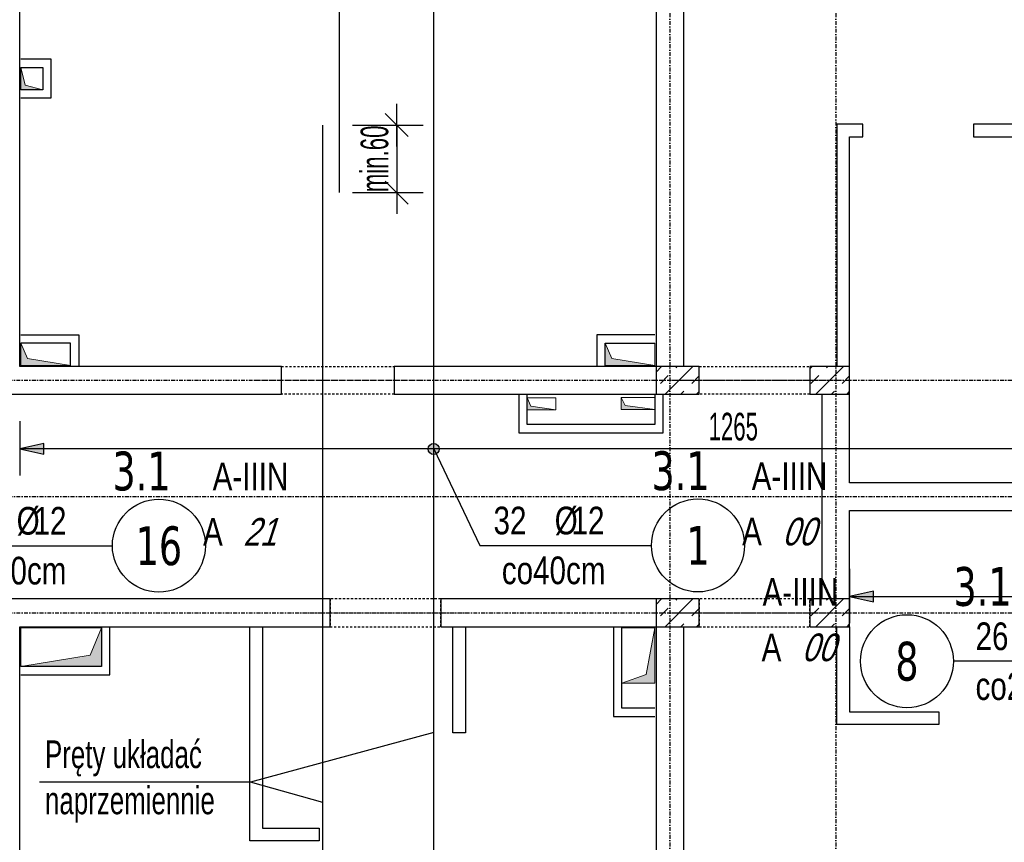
# Model space of a CAD drawing. Header units: millimetres. Extents: x -9646 to 8439, y -19398 to -14733.
# Tile 27 of 49: x -3214 to -2325, y -17111 to -16368. Entities that reach past the tile are written whole.
import ezdxf
from ezdxf.enums import TextEntityAlignment as Align

# ---------------------------------------------------------------- set-up
doc = ezdxf.new("R2010")
doc.units = ezdxf.units.MM
doc.header["$LTSCALE"] = 10
doc.linetypes.add('MO', pattern=[0.7, 0.35, -0.17, 0.01, -0.17])
doc.linetypes.add('MP', pattern=[0.36, 0.2, -0.16])
for name, color, linetype in [('BA_szr', 1, 'Continuous'), ('BA_wym', 1, 'Continuous'), ('BD_lpm', 1, 'MP'), ('BD_osm', 1, 'MO'), ('BD_wic', 1, 'Continuous'), ('BD_wig', 3, 'Continuous'), ('BZ_odn', 1, 'Continuous'), ('BZ_opi1', 7, 'Continuous'), ('BZ_opi2', 4, 'Continuous'), ('BZ_P_wid', 3, 'Continuous'), ('BZ_txs', 2, 'Continuous'), ('BZ_wym', 1, 'Continuous')]:
    doc.layers.add(name, color=color, linetype=linetype)
doc.layers.add('BZ_pom', color=6, linetype='Continuous', plot=False)
doc.layers.add('Nowe_A-Przebicia_Nr_pióra__1', color=7, linetype='Continuous', lineweight=13)
doc.layers.add('Nowe_A-Przebicia_Nr_pióra__102', color=7, linetype='Continuous', lineweight=5, true_color=0xcccccc)
doc.styles.add('BIKTBG', font='tahoma.ttf', dxfattribs={"width": 0.85})
doc.styles.add('BIKTS', font='bikromsw.shx', dxfattribs={"width": 0.8})
doc.styles.add('BIKWYM', font='bikromsw.shx', dxfattribs={"width": 0.6})
doc.dimstyles.new('BA_KR_100_cm', dxfattribs={"dimtxt": 25, "dimasz": 1.666667, "dimexe": 24, "dimexo": 0, "dimgap": 0, "dimtad": 0, "dimdec": 1, "dimrnd": 0.5, "dimzin": 9, "dimdsep": 46, "dimtxsty": 'BIKWYM', "dimblk": 'WYM-KR', "dimcen": 0, "dimdle": 20, "dimclrd": 256, "dimclre": 256, "dimclrt": 2, "dimadec": 0, "dimazin": 0, "dimtfac": 0.033333, "dimtdec": 1, "dimtmove": 0, "dimatfit": 3, "dimldrblk": 'WYM-KR', "dimfxl": 25, "dimfxlon": 1, "dimtvp": 0.8, "dimtolj": 1, "dimarcsym": 0})
doc.dimstyles.new('BZ_KP_100_cm', dxfattribs={"dimtxt": 25, "dimasz": 1.666667, "dimexe": 24, "dimexo": 0, "dimgap": 0, "dimtad": 0, "dimdec": 1, "dimrnd": 0.5, "dimzin": 9, "dimdsep": 46, "dimtxsty": 'BIKWYM', "dimblk": 'WYM-KR', "dimblk1": 'WYM-KP', "dimblk2": 'WYM-KP', "dimsah": 1, "dimcen": 0, "dimdle": 20, "dimclrd": 256, "dimclre": 256, "dimclrt": 7, "dimadec": 0, "dimazin": 0, "dimtfac": 0.033333, "dimtdec": 1, "dimtmove": 0, "dimatfit": 3, "dimldrblk": 'WYM-KP', "dimfxl": 1, "dimtvp": 0.8, "dimtolj": 1, "dimarcsym": 0})
doc.dimstyles.new('BZ_KR_100_cm', dxfattribs={"dimtxt": 25, "dimasz": 1.666667, "dimexe": 24, "dimexo": 0, "dimgap": 0, "dimtad": 0, "dimdec": 1, "dimrnd": 0.5, "dimzin": 9, "dimdsep": 46, "dimtxsty": 'BIKWYM', "dimblk": 'WYM-KR', "dimcen": 0, "dimdle": 20, "dimclrd": 256, "dimclre": 256, "dimclrt": 7, "dimadec": 0, "dimazin": 0, "dimtfac": 0.033333, "dimtdec": 1, "dimtmove": 0, "dimatfit": 3, "dimldrblk": 'WYM-KR', "dimfxl": 1, "dimtvp": 0.8, "dimtolj": 1, "dimarcsym": 0})
doc.dimstyles.new('BZ_ST_100_cm', dxfattribs={"dimtxt": 25, "dimasz": 1.666667, "dimexe": 24, "dimexo": 0, "dimgap": 0, "dimtad": 0, "dimdec": 1, "dimrnd": 0.5, "dimdsep": 46, "dimtxsty": 'BIKWYM', "dimblk": 'WYM-ST', "dimcen": 0, "dimdle": 20, "dimclrd": 256, "dimclre": 256, "dimclrt": 7, "dimadec": 0, "dimazin": 0, "dimtfac": 0.033333, "dimtdec": 1, "dimtix": 1, "dimtmove": 2, "dimatfit": 3, "dimldrblk": 'WYM-ST', "dimfxl": 25, "dimfxlon": 1, "dimtvp": 0.8, "dimtolj": 1, "dimtzin": 0, "dimarcsym": 0})

# ---------------------------------------------------------------- blocks, each defined once
blk = doc.blocks.new('WYM-KR')
at = {"color": 7, "linetype": 'ByBlock'}
blk.add_line((6.24, 6.24), (-6.24, -6.24), dxfattribs=at)
at = {"linetype": 'ByBlock'}
blk.add_line((11.52, 0), (-11.52, 0), dxfattribs=at)
blk = doc.blocks.new('*D331')
at = {"layer": 'BA_wym', "lineweight": -2}
for p, q in [((-1478.4, -15790.31), (-1429.4, -15790.31)), ((-1453.4, -15791.98), (-1453.4, -17835.64)), ((-1478.4, -17837.31), (-1429.4, -17837.31))]:
    blk.add_line(p, q, dxfattribs=at)
at = {"layer": 'Defpoints', "color": 0}
for p in [(-2614.4, -15790.31), (-1924.4, -17837.31), (-1453.4, -17837.31)]:
    blk.add_point(p, dxfattribs=at)
at = {"layer": 'BA_wym', "lineweight": -2, "xscale": 1.666666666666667, "yscale": 1.666666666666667, "zscale": 1.666666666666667}
for p, rotation in [((-1453.4, -15790.31), 90), ((-1453.4, -17837.31), 270)]:
    blk.add_blockref('WYM-KR', p, dxfattribs=dict(at, rotation=rotation))
at = {"layer": 'BA_wym', "color": 2, "insert": (-1473.4, -16813.81), "char_height": 25, "attachment_point": 5, "rotation": 90, "style": 'BIKWYM'}
blk.add_mtext('\\A1;2047', dxfattribs=at)
blk = doc.blocks.new('*D342')
at = {"layer": 'BA_wym', "lineweight": -2}
for p, q in [((-4700.4, -18202.76), (-4700.4, -18266.76)), ((-1753.4, -18202.76), (-1753.4, -18266.76)), ((-4698.74, -18242.76), (-1755.07, -18242.76))]:
    blk.add_line(p, q, dxfattribs=at)
at = {"layer": 'Defpoints', "color": 0}
for p in [(-4700.4, -16738.81), (-1753.4, -16738.81), (-1753.4, -18242.76)]:
    blk.add_point(p, dxfattribs=at)
at = {"layer": 'BA_wym', "lineweight": -2, "xscale": 1.666666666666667, "yscale": 1.666666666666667, "zscale": 1.666666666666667, "rotation": 180}
blk.add_blockref('WYM-KR', (-4700.4, -18242.76), dxfattribs=at)
at = {"layer": 'BA_wym', "lineweight": -2, "xscale": 1.666666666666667, "yscale": 1.666666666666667, "zscale": 1.666666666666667}
blk.add_blockref('WYM-KR', (-1753.4, -18242.76), dxfattribs=at)
at = {"layer": 'BA_wym', "color": 2, "insert": (-3226.9, -18222.76), "char_height": 25, "attachment_point": 5, "style": 'BIKWYM'}
blk.add_mtext('\\A1;2947', dxfattribs=at)
blk = doc.blocks.new('WYM-ST')
blk.add_hatch(color=256).paths.add_polyline_path([(-13, 2.88), (0, 0), (-13, -2.88)])
blk.add_lwpolyline([(0, 0), (-13, 2.88), (-13, -2.88), (0, 0)])
blk = doc.blocks.new('*D349')
at = {"layer": 'BA_wym', "lineweight": -2}
for p, q in [((-3214.4, -17480.38), (-3214.4, -17529.38)), ((-1949.4, -17480.38), (-1949.4, -17529.38)), ((-1951.07, -17505.38), (-3212.74, -17505.38))]:
    blk.add_line(p, q, dxfattribs=at)
at = {"layer": 'Defpoints', "color": 0}
for p in [(-1949.4, -16588.81), (-3214.4, -16706.31), (-3214.4, -17505.38)]:
    blk.add_point(p, dxfattribs=at)
at = {"layer": 'BA_wym', "lineweight": -2, "xscale": 1.666666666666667, "yscale": 1.666666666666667, "zscale": 1.666666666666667, "rotation": 180}
blk.add_blockref('WYM-ST', (-3214.4, -17505.38), dxfattribs=at)
at = {"layer": 'BA_wym', "lineweight": -2, "xscale": 1.666666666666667, "yscale": 1.666666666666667, "zscale": 1.666666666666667}
blk.add_blockref('WYM-ST', (-1949.4, -17505.38), dxfattribs=at)
at = {"layer": 'BA_wym', "color": 7, "insert": (-2569.57, -17485.38), "char_height": 25, "attachment_point": 5, "style": 'BIKWYM'}
blk.add_mtext('\\A1;1265', dxfattribs=at)
blk = doc.blocks.new('*D367')
at = {"layer": 'BA_wym', "lineweight": -2}
for p, q in [((-3214.4, -16730.81), (-3214.4, -16779.81)), ((-1949.4, -16730.81), (-1949.4, -16779.81)), ((-1951.07, -16755.81), (-3212.74, -16755.81))]:
    blk.add_line(p, q, dxfattribs=at)
at = {"layer": 'Defpoints', "color": 0}
for p in [(-1949.4, -16688.81), (-3214.4, -16706.31), (-3214.4, -16755.81)]:
    blk.add_point(p, dxfattribs=at)
at = {"layer": 'BA_wym', "lineweight": -2, "xscale": 1.666666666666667, "yscale": 1.666666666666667, "zscale": 1.666666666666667, "rotation": 180}
blk.add_blockref('WYM-ST', (-3214.4, -16755.81), dxfattribs=at)
at = {"layer": 'BA_wym', "lineweight": -2, "xscale": 1.666666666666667, "yscale": 1.666666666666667, "zscale": 1.666666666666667}
blk.add_blockref('WYM-ST', (-1949.4, -16755.81), dxfattribs=at)
at = {"layer": 'BA_wym', "color": 7, "insert": (-2569.57, -16735.81), "char_height": 25, "attachment_point": 5, "style": 'BIKWYM'}
blk.add_mtext('\\A1;1265', dxfattribs=at)
blk = doc.blocks.new('WYM-KP')
blk.add_hatch(color=256).paths.add_polyline_path([(3, 0, 1), (-3, 0, 1)])
blk.add_circle((0, 0), 3)
blk = doc.blocks.new('bik_BlkOpPret', base_point=(1524.45, 7050.26))
at = {"layer": 'BZ_opi1', "style": 'BIKTS', "width": 0.6}
for tag, p in [('SZTUK', (1533.83, 7057.76)), ('PRZEDR_FI', (1554.72, 7057.76)), ('PRZEKROJ', (1563.29, 7057.76)), ('PRZEDR_L', (1533.83, 7024.01)), ('DLUGOSC', (1568.65, 7024.01)), ('UWAGA', (1533.83, 6997.76))]:
    blk.add_attdef(tag, p, '', height=18.75, dxfattribs=at)
at = {"layer": 'BZ_opi2', "style": 'BIKTBG', "width": 0.6}
blk.add_attdef('NUMER', text='', height=26.25, dxfattribs=at).set_placement((1620.77, 7050.26), align=Align.MIDDLE_CENTER)
at = {"layer": 'BZ_pom', "width": 0.6}
for tag, p, height, style in [('POZYCJA', (1589.27, 7087.76), 26.25, 'BIKTBG'), ('GATUNEK', (1630.22, 7087.76), 18.75, 'BIKTS'), ('METODA_L', (1639.09, 7050.26), 18.75, 'BIKTS'), ('EURO_KOD', (1663.74, 7050.26), 18.75, 'BIKTS')]:
    blk.add_attdef(tag, p, '', height=height, dxfattribs=dict(at, style=style))
at = {"layer": 'BZ_wym', "width": 0.6}
for tag, p, height, style, flags in [('PRZEDR_NR', (1533.83, 6969.63), 26.25, 'BIKTBG', 1), ('PRZEDR_SZT', (1533.83, 6941.51), 18.75, 'BIKTS', 1), ('TYP_PRETA', (1533.83, 6913.38), 18.75, 'BIKTS', 3), ('EURO_KOD_SEGMENTY', (1567.58, 6885.26), 18.75, 'BIKTS', 3), ('HAK_1', (1533.83, 6857.13), 18.75, 'BIKTS', 3), ('HAK_2', (1533.83, 6829.01), 18.75, 'BIKTS', 3), ('ID', (1533.83, 6800.88), 18.75, 'BIKTS', 3), ('ID_C', (1533.83, 6772.76), 18.75, 'BIKTS', 3), ('b_atr_0', (1533.83, 6744.63), 18.75, 'BIKTS', 3)]:
    blk.add_attdef(tag, p, '', height=height, dxfattribs=dict(at, style=style, flags=flags))
blk = doc.blocks.new('*D377')
at = {"layer": 'BZ_wym', "lineweight": -2}
for p, q in [((-2873.68, -16461.64), (-2873.68, -16459.98)), ((-2913.68, -16463.31), (-2849.68, -16463.31)), ((-2873.68, -16463.31), (-2873.68, -16524.31)), ((-2913.68, -16524.31), (-2849.68, -16524.31)), ((-2873.68, -16525.98), (-2873.68, -16527.64))]:
    blk.add_line(p, q, dxfattribs=at)
at = {"layer": 'Defpoints', "color": 0}
for p in [(-2940.57, -16463.31), (-2925.57, -16524.31), (-2873.68, -16524.31)]:
    blk.add_point(p, dxfattribs=at)
at = {"layer": 'BZ_wym', "lineweight": -2, "xscale": 1.666666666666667, "yscale": 1.666666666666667, "zscale": 1.666666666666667}
for p, rotation in [((-2873.68, -16463.31), 270), ((-2873.68, -16524.31), 90)]:
    blk.add_blockref('WYM-KR', p, dxfattribs=dict(at, rotation=rotation))
at = {"layer": 'BZ_wym', "color": 7, "insert": (-2893.68, -16493.81), "char_height": 25, "attachment_point": 5, "rotation": 90, "style": 'BIKWYM'}
blk.add_mtext('\\A1;min.60', dxfattribs=at)
blk = doc.blocks.new('*D380')
at = {"layer": 'BA_wym', "lineweight": -2}
for p, q in [((-2464.4, -16864.19), (-2464.4, -16913.19)), ((-1949.4, -16864.19), (-1949.4, -16913.19)), ((-2462.74, -16889.19), (-1951.07, -16889.19))]:
    blk.add_line(p, q, dxfattribs=at)
at = {"layer": 'Defpoints', "color": 0}
for p in [(-2464.4, -16811.31), (-1949.4, -16811.31), (-1949.4, -16889.19)]:
    blk.add_point(p, dxfattribs=at)
at = {"layer": 'BA_wym', "lineweight": -2, "xscale": 1.666666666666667, "yscale": 1.666666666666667, "zscale": 1.666666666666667, "rotation": 180}
blk.add_blockref('WYM-ST', (-2464.4, -16889.19), dxfattribs=at)
at = {"layer": 'BA_wym', "lineweight": -2, "xscale": 1.666666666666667, "yscale": 1.666666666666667, "zscale": 1.666666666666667}
blk.add_blockref('WYM-ST', (-1949.4, -16889.19), dxfattribs=at)
at = {"layer": 'BA_wym', "color": 7, "insert": (-2228.19, -16869.19), "char_height": 25, "attachment_point": 5, "style": 'BIKWYM'}
blk.add_mtext('\\A1;515', dxfattribs=at)

msp = doc.modelspace()

# ---------------------------------------------------------------- hatches: boundary and pattern name
at = {"layer": 'BA_szr'}
h = msp.add_hatch(dxfattribs=at)
h.set_pattern_fill('BIK_ZELBET', color=256, scale=100, angle=45, pattern_type=2)
h.set_pattern_definition([(45, (-14253.18, -17750.161), (-14.142136, 14.142136), []), (45, (-14260.25, -17743.09), (-14.142136, 14.142136), [10, -10])])
h.paths.add_polyline_path([(-2639.4, -16706.31), (-2600.4, -16706.31), (-2600.4, -16681.31), (-2639.4, -16681.31)])
h = msp.add_hatch(dxfattribs=at)
h.set_pattern_fill('BIK_ZELBET', color=256, scale=100, angle=45, pattern_type=2)
h.set_pattern_definition([(45, (-14117.18, -17750.161), (-14.142136, 14.142136), []), (45, (-14124.25, -17743.09), (-14.142136, 14.142136), [10, -10])])
h.paths.add_polyline_path([(-2500.4, -16706.31), (-2464.4, -16706.31), (-2464.4, -16681.31), (-2500.4, -16681.31)])
h = msp.add_hatch(dxfattribs=at)
h.set_pattern_fill('BIK_ZELBET', color=256, scale=100, angle=45, pattern_type=2)
h.set_pattern_definition([(45, (-14253.18, -17960.161), (-14.142136, 14.142136), []), (45, (-14260.25, -17953.09), (-14.142136, 14.142136), [10, -10])])
h.paths.add_polyline_path([(-2639.4, -16916.31), (-2600.4, -16916.31), (-2600.4, -16891.31), (-2639.4, -16891.31)])
h = msp.add_hatch(dxfattribs=at)
h.set_pattern_fill('BIK_ZELBET', color=256, scale=100, angle=45, pattern_type=2)
h.set_pattern_definition([(45, (-14117.18, -17960.161), (-14.142136, 14.142136), []), (45, (-14124.25, -17953.09), (-14.142136, 14.142136), [10, -10])])
h.paths.add_polyline_path([(-2500.4, -16916.31), (-2464.4, -16916.31), (-2464.4, -16891.31), (-2500.4, -16891.31)])
at = {"layer": 'Nowe_A-Przebicia_Nr_pióra__102', "linetype": 'Continuous', "lineweight": 5, "true_color": 0xcccccc}
for points in [[(-3193.4, -16431.31), (-3213.4, -16431.31), (-3213.4, -16411.31), (-3209.36, -16427.27)], [(-3168.4, -16680.31), (-3213.4, -16680.31), (-3213.4, -16660.31), (-3207.34, -16674.25)], [(-2640.4, -16680.31), (-2685.4, -16680.31), (-2685.4, -16660.31), (-2679.34, -16674.25)], [(-2640.4, -16720.28), (-2670.9, -16720.28), (-2670.9, -16709.28), (-2667.2, -16716.58)], [(-2729.9, -16720.53), (-2755.9, -16720.53), (-2755.9, -16709.53), (-2752.49, -16717.11)], [(-3213.4, -16952.31), (-3140.37, -16952.31), (-3140.37, -16917.31), (-3150.59, -16942.1)], [(-2670.4, -16967.31), (-2640.4, -16967.31), (-2640.4, -16917.31), (-2648.23, -16959.48)]]:
    msp.add_hatch(color=254, dxfattribs=at).paths.add_polyline_path(points)

# ---------------------------------------------------------------- linework, layer by layer
at = {"layer": 'BD_lpm'}
for points in [[(-2875.9, -16706.31), (-2977.9, -16706.31), (-2977.9, -16681.31), (-2875.9, -16681.31)], [(-2500.4, -16706.31), (-2600.4, -16706.31), (-2600.4, -16681.31), (-2500.4, -16681.31)], [(-2933.9, -16916.31), (-2833.9, -16916.31), (-2833.9, -16891.31), (-2933.9, -16891.31)], [(-2600.4, -16916.31), (-2500.4, -16916.31), (-2500.4, -16891.31), (-2600.4, -16891.31)]]:
    msp.add_lwpolyline(points, close=True, dxfattribs=at)
at = {"layer": 'BD_osm', "color": 5}
for p, q in [((-3002.9, -16693.81), (-2850.9, -16693.81)), ((-2625.4, -16693.81), (-2475.4, -16693.81)), ((-2958.9, -16903.81), (-2808.9, -16903.81)), ((-2625.4, -16903.81), (-2475.4, -16903.81))]:
    msp.add_line(p, q, dxfattribs=at)
at = {"layer": 'BD_osm'}
for points in [[(-2626.9, -15270.3), (-2626.9, -18342.76)], [(-2476.9, -15270.3), (-2476.9, -18342.76)], [(-5100.4, -16693.81), (-1353.4, -16693.81)], [(-5100.4, -16798.81), (-1353.4, -16798.81)], [(-5100.4, -16903.81), (-1353.4, -16903.81)]]:
    msp.add_lwpolyline(points, dxfattribs=at)
at = {"layer": 'BD_wic', "color": 8}
for points in [[(-3213.4, -16438.81), (-3185.9, -16438.81), (-3185.9, -16403.81), (-3213.4, -16403.81)], [(-3213.4, -16411.31), (-3193.4, -16411.31), (-3193.4, -16431.31), (-3213.4, -16431.31)], [(-2464.4, -16681.31), (-2464.4, -16473.81), (-2452.4, -16473.81), (-2452.4, -16462.31), (-2475.9, -16462.31), (-2475.9, -16681.31)], [(-2267.9, -16786.31), (-2267.9, -16473.81), (-2206.9, -16473.81), (-2206.9, -16462.31), (-2352.4, -16462.31), (-2352.4, -16473.81), (-2279.4, -16473.81), (-2279.4, -16786.31)], [(-3213.4, -16652.81), (-3160.9, -16652.81), (-3160.9, -16680.31)], [(-2640.4, -16652.81), (-2692.9, -16652.81), (-2692.9, -16680.31)], [(-3168.4, -16680.31), (-3168.4, -16660.31), (-3213.4, -16660.31)], [(-2685.4, -16680.31), (-2685.4, -16660.31), (-2640.4, -16660.31)], [(-2763.4, -16707.31), (-2763.4, -16741.31), (-2632.88, -16741.31), (-2632.88, -16707.31)], [(-2640.4, -16707.31), (-2640.38, -16733.81), (-2755.9, -16733.81), (-2755.9, -16707.31)], [(-3213.4, -16959.81), (-3132.87, -16959.81), (-3132.87, -16917.31)], [(-3140.37, -16917.31), (-3140.37, -16952.31), (-3213.4, -16952.31)], [(-2994.9, -16916.31), (-2994.9, -17098.31), (-2943.9, -17098.31), (-2943.9, -17109.81), (-3006.4, -17109.81), (-3006.4, -16916.31)], [(-2811.4, -16916.31), (-2811.4, -17012.31), (-2822.9, -17012.31), (-2822.9, -16916.31)], [(-2677.9, -16917.31), (-2677.9, -16997.31), (-2640.4, -16997.31)], [(-2640.4, -16989.81), (-2670.4, -16989.81), (-2670.4, -16917.31)], [(-2464.4, -16916.31), (-2464.4, -16993.31), (-2383.9, -16993.31), (-2383.9, -17004.81), (-2475.9, -17004.81), (-2475.9, -16916.31)]]:
    msp.add_lwpolyline(points, dxfattribs=at)
at = {"layer": 'BD_wig'}
for points in [[(-2566.9, -15866.31), (-2566.9, -15841.31), (-2614.4, -15841.31), (-2614.4, -15790.31), (-2639.4, -15790.31), (-2639.4, -15841.31), (-2703.9, -15841.31), (-2703.9, -15866.31), (-2639.4, -15866.31), (-2639.4, -16681.31), (-2875.9, -16681.31), (-2875.9, -16706.31), (-2600.4, -16706.31), (-2600.4, -16681.31), (-2614.4, -16681.31), (-2614.4, -15866.31), (-2566.9, -15866.31)], [(-3613.4, -16344.31), (-3613.4, -16369.31), (-3239.4, -16369.31), (-3239.4, -16681.31), (-3630.4, -16681.31), (-3630.4, -16706.31), (-2977.9, -16706.31), (-2977.9, -16681.31), (-3214.4, -16681.31), (-3214.4, -15866.31)], [(-1949.4, -16948.81), (-1924.4, -16948.81), (-1924.4, -16688.81), (-1949.4, -16688.81), (-1949.4, -16786.31), (-2464.4, -16786.31), (-2464.4, -16681.31), (-2500.4, -16681.31), (-2500.4, -16706.31), (-2489.4, -16706.31), (-2489.4, -16891.31), (-2500.4, -16891.31), (-2500.4, -16916.31), (-2464.4, -16916.31), (-2464.4, -16811.31), (-1949.4, -16811.31), (-1949.4, -16948.81)], [(-3239.4, -17641.31), (-3286.9, -17641.31), (-3286.9, -17666.31), (-3166.9, -17666.31), (-3166.9, -17641.31), (-3214.4, -17641.31), (-3214.4, -16916.31), (-2933.9, -16916.31), (-2933.9, -16891.31), (-3519.9, -16891.31), (-3519.9, -16916.31), (-3239.4, -16916.31), (-3239.4, -17641.31)], [(-2676.9, -17666.31), (-2546.91, -17666.31), (-2546.91, -17641.31), (-2614.4, -17641.31), (-2614.4, -16916.31), (-2600.4, -16916.31), (-2600.4, -16891.31), (-2833.9, -16891.31), (-2833.9, -16916.31), (-2639.4, -16916.31), (-2639.4, -17641.31), (-2676.9, -17641.31), (-2676.9, -17666.31)]]:
    msp.add_lwpolyline(points, dxfattribs=at)
for points in [[(-2639.4, -16706.31), (-2600.4, -16706.31), (-2600.4, -16681.31), (-2639.4, -16681.31)], [(-2500.4, -16706.31), (-2464.4, -16706.31), (-2464.4, -16681.31), (-2500.4, -16681.31)], [(-2639.4, -16916.31), (-2600.4, -16916.31), (-2600.4, -16891.31), (-2639.4, -16891.31)], [(-2500.4, -16916.31), (-2464.4, -16916.31), (-2464.4, -16891.31), (-2500.4, -16891.31)]]:
    msp.add_lwpolyline(points, close=True, dxfattribs=at)
at = {"layer": 'BZ_odn'}
for centre in [(-3088.61, -16843.18), (-2601.47, -16842.93), (-2412.64, -16947.48)]:
    msp.add_circle(centre, 42, dxfattribs=at)
at = {"layer": 'BZ_P_wid', "color": 3, "const_width": 1.2}
for points in [[(-2925.57, -15844.31), (-2925.57, -16524.31)], [(-2840.25, -17204.31), (-2840.25, -16224.31)], [(-2940.57, -16463.31), (-2940.57, -17663.31)]]:
    msp.add_lwpolyline(points, dxfattribs=at)
at = {"layer": 'Nowe_A-Przebicia_Nr_pióra__1', "color": 7, "linetype": 'Continuous', "lineweight": 13}
for p, q in [((-3209.36, -16427.27), (-3213.4, -16411.31)), ((-3213.4, -16411.31), (-3193.4, -16411.31)), ((-3213.4, -16431.31), (-3213.4, -16411.31)), ((-3193.4, -16411.31), (-3193.4, -16431.31)), ((-3193.4, -16431.31), (-3213.4, -16431.31)), ((-3193.4, -16431.31), (-3209.36, -16427.27)), ((-3207.34, -16674.25), (-3213.4, -16660.31)), ((-3213.4, -16660.31), (-3168.4, -16660.31)), ((-3213.4, -16680.31), (-3213.4, -16660.31)), ((-3168.4, -16660.31), (-3168.4, -16680.31)), ((-2679.34, -16674.25), (-2685.4, -16660.31)), ((-2685.4, -16660.31), (-2640.4, -16660.31)), ((-2685.4, -16680.31), (-2685.4, -16660.31)), ((-2640.4, -16660.31), (-2640.4, -16680.31)), ((-3168.4, -16680.31), (-3213.4, -16680.31)), ((-3168.4, -16680.31), (-3207.34, -16674.25)), ((-2640.4, -16680.31), (-2685.4, -16680.31)), ((-2640.4, -16680.31), (-2679.34, -16674.25)), ((-2667.2, -16716.58), (-2670.9, -16709.28)), ((-2670.9, -16709.28), (-2640.4, -16709.28)), ((-2670.9, -16720.28), (-2670.9, -16709.28)), ((-2640.4, -16709.28), (-2640.4, -16720.28)), ((-2752.49, -16717.11), (-2755.9, -16709.53)), ((-2755.9, -16709.53), (-2729.9, -16709.53)), ((-2755.9, -16720.53), (-2755.9, -16709.53)), ((-2729.9, -16720.53), (-2752.49, -16717.11)), ((-2729.9, -16709.53), (-2729.9, -16720.53)), ((-2640.4, -16720.28), (-2667.2, -16716.58)), ((-2729.9, -16720.53), (-2755.9, -16720.53)), ((-2640.4, -16720.28), (-2670.9, -16720.28)), ((-3140.37, -16917.31), (-3213.4, -16917.31)), ((-3213.4, -16917.31), (-3213.4, -16952.31)), ((-3150.59, -16942.1), (-3140.37, -16917.31)), ((-3140.37, -16952.31), (-3140.37, -16917.31)), ((-2640.4, -16917.31), (-2670.4, -16917.31)), ((-2670.4, -16917.31), (-2670.4, -16967.31)), ((-2648.23, -16959.48), (-2640.4, -16917.31)), ((-2640.4, -16967.31), (-2640.4, -16917.31)), ((-3213.4, -16952.31), (-3150.59, -16942.1)), ((-3213.4, -16952.31), (-3140.37, -16952.31)), ((-2670.4, -16967.31), (-2648.23, -16959.48)), ((-2670.4, -16967.31), (-2640.4, -16967.31))]:
    msp.add_line(p, q, dxfattribs=at)

# ---------------------------------------------------------------- block references
ref = msp.add_blockref('bik_BlkOpPret', (-3285.85, -16843.18))
ref.add_attrib('NUMER', '16', dxfattribs={"layer": 'BZ_opi2', "height": 35, "style": 'BIKTBG', "width": 0.8}).set_placement((-3088.61, -16843.18), align=Align.MIDDLE_CENTER)
ref.add_attrib('POZYCJA', '3.1', (-3130.61, -16793.18), dxfattribs={"layer": 'BZ_pom', "height": 35, "style": 'BIKTBG', "width": 0.8})
ref.add_attrib('SZTUK', '16', (-3273.35, -16833.18), dxfattribs={"layer": 'BZ_opi1', "height": 25, "style": 'BIKTS', "width": 0.8})
ref.add_attrib('GATUNEK', 'A-IIIN', (-3040.03, -16793.18), dxfattribs={"layer": 'BZ_pom', "height": 25, "style": 'BIKTS', "width": 0.8})
ref.add_attrib('PRZEKROJ', '12', (-3201.92, -16833.18), dxfattribs={"layer": 'BZ_opi1', "height": 25, "style": 'BIKTS', "width": 0.8})
ref.add_attrib('UWAGA', 'co20cm', (-3265.85, -16878.18), dxfattribs={"layer": 'BZ_opi1', "height": 25, "style": 'BIKTS', "width": 0.8})
ref.add_attrib('METODA_L', 'A', (-3048.71, -16843.18), dxfattribs={"layer": 'BZ_pom', "height": 25, "style": 'BIKTS', "width": 0.8})
ref.add_attrib('PRZEDR_FI', '%%c', (-3217.16, -16833.18), dxfattribs={"layer": 'BZ_opi1', "height": 25, "style": 'BIKTS', "width": 0.8})
ref.add_attrib('EURO_KOD', '21', (-3012.52, -16843.18), dxfattribs={"layer": 'BZ_pom', "height": 25, "style": 'BIKTS', "oblique": 18, "width": 0.8})
ref = msp.add_blockref('bik_BlkOpPret', (-2798.71, -16842.93))
ref.add_attrib('NUMER', '1', dxfattribs={"layer": 'BZ_opi2', "height": 35, "style": 'BIKTBG', "width": 0.8}).set_placement((-2601.47, -16842.93), align=Align.MIDDLE_CENTER)
ref.add_attrib('POZYCJA', '3.1', (-2643.47, -16792.93), dxfattribs={"layer": 'BZ_pom', "height": 35, "style": 'BIKTBG', "width": 0.8})
ref.add_attrib('SZTUK', '32', (-2786.21, -16832.93), dxfattribs={"layer": 'BZ_opi1', "height": 25, "style": 'BIKTS', "width": 0.8})
ref.add_attrib('GATUNEK', 'A-IIIN', (-2552.88, -16792.93), dxfattribs={"layer": 'BZ_pom', "height": 25, "style": 'BIKTS', "width": 0.8})
ref.add_attrib('PRZEKROJ', '12', (-2715.73, -16832.93), dxfattribs={"layer": 'BZ_opi1', "height": 25, "style": 'BIKTS', "width": 0.8})
ref.add_attrib('UWAGA', 'co40cm', (-2778.71, -16877.93), dxfattribs={"layer": 'BZ_opi1', "height": 25, "style": 'BIKTS', "width": 0.8})
ref.add_attrib('METODA_L', 'A', (-2561.56, -16842.93), dxfattribs={"layer": 'BZ_pom', "height": 25, "style": 'BIKTS', "width": 0.8})
ref.add_attrib('PRZEDR_FI', '%%c', (-2730.97, -16832.93), dxfattribs={"layer": 'BZ_opi1', "height": 25, "style": 'BIKTS', "width": 0.8})
ref.add_attrib('EURO_KOD', '00', (-2525.37, -16842.93), dxfattribs={"layer": 'BZ_pom', "height": 25, "style": 'BIKTS', "oblique": 18, "width": 0.8})
ref = msp.add_blockref('bik_BlkOpPret', (-2215.4, -16947.48))
ref.add_attrib('NUMER', '8', dxfattribs={"layer": 'BZ_opi2', "height": 35, "style": 'BIKTBG', "width": 0.8}).set_placement((-2412.64, -16947.48), align=Align.MIDDLE_CENTER)
ref.add_attrib('POZYCJA', '3.1', (-2370.64, -16897.48), dxfattribs={"layer": 'BZ_pom', "height": 35, "style": 'BIKTBG', "width": 0.8})
ref.add_attrib('SZTUK', '26', (-2350.64, -16937.48), dxfattribs={"layer": 'BZ_opi1', "height": 25, "style": 'BIKTS', "width": 0.8})
ref.add_attrib('GATUNEK', 'A-IIIN', (-2543.13, -16897.48), dxfattribs={"layer": 'BZ_pom', "height": 25, "style": 'BIKTS', "width": 0.8})
ref.add_attrib('PRZEKROJ', '12', (-2280.16, -16937.48), dxfattribs={"layer": 'BZ_opi1', "height": 25, "style": 'BIKTS', "width": 0.8})
ref.add_attrib('UWAGA', 'co20cm', (-2350.64, -16982.48), dxfattribs={"layer": 'BZ_opi1', "height": 25, "style": 'BIKTS', "width": 0.8})
ref.add_attrib('METODA_L', 'A', (-2543.97, -16947.48), dxfattribs={"layer": 'BZ_pom', "height": 25, "style": 'BIKTS', "width": 0.8})
ref.add_attrib('PRZEDR_FI', '%%c', (-2295.4, -16937.48), dxfattribs={"layer": 'BZ_opi1', "height": 25, "style": 'BIKTS', "width": 0.8})
ref.add_attrib('EURO_KOD', '00', (-2507.78, -16947.48), dxfattribs={"layer": 'BZ_pom', "height": 25, "style": 'BIKTS', "oblique": 18, "width": 0.8})

# ---------------------------------------------------------------- texts
at = {"layer": 'BZ_txs', "insert": (-3191.54, -17019.06), "char_height": 25, "width": 452.0462, "attachment_point": 1, "style": 'BIKTS'}
msp.add_mtext('{\\W0.7;Pręty układać\\Pnaprzemiennie}', dxfattribs=at)

# ---------------------------------------------------------------- dimensions: what is measured, and where the dimension line sits
at = {"layer": 'BA_wym'}
dim = msp.add_linear_dim(base=(-1453.4, -17837.31), p1=(-2614.4, -15790.31), p2=(-1924.4, -17837.31), angle=90, dimstyle='BA_KR_100_cm', override={"dimatfit": 1}, dxfattribs=at)
dim.commit()
dim.dimension.update_dxf_attribs({"geometry": '*D331', "text_midpoint": (-1473.4, -16813.81)})
for base, p1, picture, middle in [((-3214.4, -17505.38), (-1949.4, -16588.81), '*D349', (-2569.57, -17485.38)), ((-3214.4, -16755.81), (-1949.4, -16688.81), '*D367', (-2569.57, -16735.81))]:
    dim = msp.add_linear_dim(base=base, p1=p1, p2=(-3214.4, -16706.31), dimstyle='BZ_ST_100_cm', override={"dimrnd": 1, "dimblk": 'WYM-ST'}, dxfattribs=at)
    dim.commit()
    dim.dimension.update_dxf_attribs({"geometry": picture, "text_midpoint": middle, "dimtype": 160})
dim = msp.add_linear_dim(base=(-1753.4, -18242.76), p1=(-4700.4, -16738.81), p2=(-1753.4, -16738.81), dimstyle='BA_KR_100_cm', override={"dimatfit": 1, "dimfxl": 40}, dxfattribs=at)
dim.commit()
dim.dimension.update_dxf_attribs({"geometry": '*D342', "text_midpoint": (-3226.9, -18222.76)})
dim = msp.add_linear_dim(base=(-1949.4, -16889.19), p1=(-2464.4, -16811.31), p2=(-1949.4, -16811.31), angle=180, dimstyle='BZ_ST_100_cm', override={"dimrnd": 1, "dimblk": 'WYM-ST'}, dxfattribs=at)
dim.commit()
dim.dimension.update_dxf_attribs({"geometry": '*D380', "text_midpoint": (-2228.19, -16869.19), "dimtype": 160})
at = {"layer": 'BZ_wym'}
dim = msp.add_linear_dim(base=(-2873.68, -16524.31), p1=(-2940.57, -16463.31), p2=(-2925.57, -16524.31), angle=270, text='min.60', dimstyle='BZ_KR_100_cm', override={"dimtxsty": 'BIKWYM', "dimatfit": 1, "dimfxl": 40, "dimfxlon": 1}, dxfattribs=at)
dim.commit()
dim.dimension.update_dxf_attribs({"geometry": '*D377', "text_midpoint": (-2873.68, -16493.81), "dimtype": 160})

# ---------------------------------------------------------------- leaders
at = {"layer": 'BZ_odn'}
for points in [[(-3333.88, -16742.7), (-3285.85, -16843.18), (-3130.61, -16843.18)], [(-2840.25, -16755.81), (-2798.71, -16842.93), (-2643.47, -16842.93)], [(-2145.38, -16889.19), (-2215.4, -16947.48), (-2370.64, -16947.48)]]:
    msp.add_leader(points, dimstyle='BZ_KP_100_cm', dxfattribs=at)
at = {"layer": 'BZ_odn', "has_arrowhead": 0}
for points in [[(-2840.25, -17011.87), (-3005.77, -17056.73), (-3196.4, -17056.73)], [(-2940.57, -17075.12), (-3005.77, -17056.73), (-3196.4, -17056.73)]]:
    msp.add_leader(points, dimstyle='BZ_ST_100_cm', dxfattribs=at)

doc.saveas('drawing.dxf')
